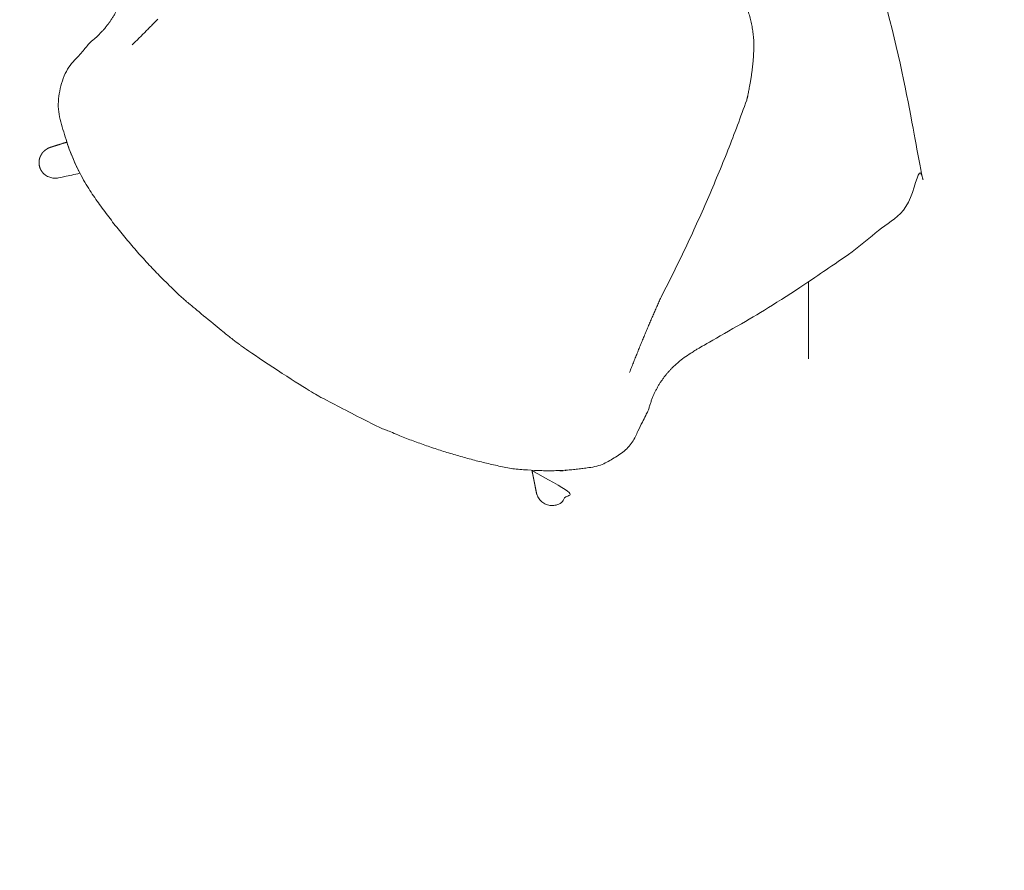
# Model space of a CAD drawing. Header units: metres. Extents: x -111 to 152, y -132 to 99.
# Tile 132 of 256: x -19.575 to -18.732, y -9.388 to -8.659. Entities that reach past the tile are written whole.
import ezdxf

# ---------------------------------------------------------------- set-up
doc = ezdxf.new("R2010")
doc.units = ezdxf.units.M
doc.linetypes.add('gestrichelt - 01', pattern=[2, 1, -1])
doc.linetypes.add('Raster 01', pattern=[2, 1, -1])
doc.layers.add('_1.35m (3D)', color=7, linetype='Continuous', lineweight=9)
doc.layers.add('_EG (2D)', color=7, linetype='Continuous', lineweight=9)
for name, color, linetype, lineweight, true_color in [('AV1-Arbeitsbühne', 7, 'gestrichelt - 01', 9, 0xf20884), ('AV1-Einrichtung', 7, 'Continuous', 9, 0xa6a6a6), ('AV1-Raster', 7, 'Raster 01', 9, 0xa6a6a6)]:
    doc.layers.add(name, color=color, linetype=linetype, lineweight=lineweight, true_color=true_color)

# ---------------------------------------------------------------- blocks, each defined once
blk = doc.blocks.new('Group-2')
at = {"layer": 'AV1-Raster'}
blk.add_line((-18.9, -22.95), (-18.9, 1.35), dxfattribs=at)
blk = doc.blocks.new('1.35m (3D)')
at = {"layer": 'AV1-Raster', "color": 7}
blk.add_blockref('Group-2', (0, 0), dxfattribs=at)
blk = doc.blocks.new('Group-298')
at = {"color": 255, "transparency": 33554687}
for points in [[(-19.52353, -8.79098), (-19.52792, -8.79191), (-19.53177, -8.79273), (-19.53507, -8.79342), (-19.53782, -8.794), (-19.54003, -8.79446), (-19.54169, -8.7948), (-19.54281, -8.79502), (-19.54338, -8.79512), (-19.54369, -8.79516), (-19.54403, -8.79519), (-19.5444, -8.7952), (-19.54481, -8.79519), (-19.54524, -8.79518), (-19.54571, -8.79515), (-19.54621, -8.7951), (-19.54673, -8.79504), (-19.54706, -8.795), (-19.54739, -8.79494), (-19.54771, -8.79488), (-19.54804, -8.7948), (-19.54836, -8.79473), (-19.54868, -8.79464), (-19.549, -8.79455), (-19.54932, -8.79444), (-19.54955, -8.79436), (-19.54979, -8.79427), (-19.55003, -8.79418), (-19.55027, -8.79409), (-19.55051, -8.79398), (-19.55075, -8.79388), (-19.55099, -8.79377), (-19.55124, -8.79365), (-19.55176, -8.79338), (-19.55226, -8.79308), (-19.55275, -8.79277), (-19.55323, -8.79243), (-19.55369, -8.79208), (-19.55413, -8.7917), (-19.55456, -8.79131), (-19.55498, -8.79089), (-19.55532, -8.79049), (-19.55564, -8.7901), (-19.55593, -8.78971), (-19.55621, -8.78934), (-19.55646, -8.78898), (-19.55669, -8.78862), (-19.5569, -8.78827), (-19.55709, -8.78794), (-19.55726, -8.7876), (-19.55742, -8.78726), (-19.55757, -8.78692), (-19.55771, -8.78657), (-19.55784, -8.78622), (-19.55796, -8.78586), (-19.55807, -8.7855), (-19.55818, -8.78514), (-19.55827, -8.78476), (-19.55835, -8.78436), (-19.55842, -8.78393), (-19.55848, -8.78348), (-19.55853, -8.78301), (-19.55857, -8.78251), (-19.55859, -8.78199), (-19.55861, -8.78145), (-19.55859, -8.78091), (-19.55854, -8.78037), (-19.55847, -8.77984), (-19.55838, -8.77931), (-19.55827, -8.77879), (-19.55814, -8.77827), (-19.55798, -8.77775), (-19.55781, -8.77725), (-19.5577, -8.77699), (-19.55751, -8.77656), (-19.55731, -8.77614), (-19.55709, -8.77573), (-19.55687, -8.77532), (-19.55664, -8.77491), (-19.5564, -8.77451), (-19.55615, -8.77412), (-19.55589, -8.77373), (-19.55558, -8.77334), (-19.55526, -8.77296), (-19.55492, -8.77259), (-19.55457, -8.77223), (-19.5542, -8.77189), (-19.55382, -8.77156), (-19.55343, -8.77125), (-19.55303, -8.77095), (-19.55286, -8.77084), (-19.55196, -8.7702), (-19.55173, -8.77004), (-19.5515, -8.76989), (-19.55126, -8.76975), (-19.55101, -8.76961), (-19.55076, -8.76948), (-19.55051, -8.76936), (-19.55026, -8.76925), (-19.55, -8.76914), (-19.54927, -8.76886), (-19.54919, -8.76882), (-19.54911, -8.76879), (-19.54903, -8.76877), (-19.54895, -8.76874), (-19.54887, -8.76871), (-19.54879, -8.76868), (-19.54871, -8.76865), (-19.54863, -8.76863), (-19.53479, -8.76431), (-19.5336, -8.76773), (-19.53235, -8.77113), (-19.53104, -8.77451), (-19.52966, -8.77785), (-19.52822, -8.78117), (-19.52672, -8.78447), (-19.52516, -8.78774)], [(-19.1365, -9.04596), (-19.13288, -9.04617), (-19.12926, -9.04632), (-19.12564, -9.0464), (-19.12202, -9.04641), (-19.1184, -9.04635), (-19.11478, -9.04623), (-19.11116, -9.04603), (-19.10755, -9.04577), (-19.10719, -9.04924), (-19.10688, -9.05228), (-19.10661, -9.05488), (-19.1064, -9.05704), (-19.10622, -9.05877), (-19.1061, -9.06006), (-19.10602, -9.06092), (-19.10599, -9.06134), (-19.10598, -9.0617), (-19.10599, -9.06206), (-19.106, -9.06241), (-19.10602, -9.06277), (-19.10605, -9.06313), (-19.10609, -9.06348), (-19.10614, -9.06384), (-19.1062, -9.06419), (-19.1064, -9.06517), (-19.10653, -9.06565), (-19.10667, -9.06613), (-19.10684, -9.06661), (-19.10701, -9.06707), (-19.10721, -9.06754), (-19.10742, -9.06799), (-19.10764, -9.06844), (-19.10788, -9.06888), (-19.10814, -9.06927), (-19.1084, -9.06965), (-19.10867, -9.07003), (-19.10896, -9.0704), (-19.10925, -9.07076), (-19.10956, -9.07111), (-19.10987, -9.07145), (-19.1102, -9.07179), (-19.1104, -9.07199), (-19.11079, -9.07236), (-19.11119, -9.07271), (-19.11161, -9.07304), (-19.11204, -9.07336), (-19.11248, -9.07365), (-19.11294, -9.07393), (-19.11341, -9.07419), (-19.11389, -9.07442), (-19.11389, -9.07443), (-19.1144, -9.07462), (-19.11489, -9.0748), (-19.11537, -9.07496), (-19.11582, -9.07511), (-19.11626, -9.07523), (-19.11668, -9.07533), (-19.11708, -9.07542), (-19.11746, -9.07548), (-19.11784, -9.07553), (-19.11821, -9.07557), (-19.11858, -9.0756), (-19.11896, -9.07562), (-19.11933, -9.07563), (-19.11971, -9.07562), (-19.12009, -9.07561), (-19.12046, -9.07559), (-19.12084, -9.07555), (-19.12125, -9.07549), (-19.12166, -9.07542), (-19.1221, -9.07533), (-19.12255, -9.07523), (-19.12302, -9.07511), (-19.1235, -9.07497), (-19.12401, -9.07481), (-19.12454, -9.0746), (-19.12506, -9.07439), (-19.12554, -9.07416), (-19.12599, -9.07392), (-19.12642, -9.07367), (-19.12682, -9.07342), (-19.12719, -9.07315), (-19.12753, -9.07288), (-19.12785, -9.0726), (-19.12814, -9.07234), (-19.12842, -9.07209), (-19.12868, -9.07185), (-19.12892, -9.07162), (-19.12913, -9.07141), (-19.12933, -9.07121), (-19.12951, -9.07102), (-19.12973, -9.07076), (-19.12994, -9.07051), (-19.13014, -9.07025), (-19.13034, -9.06998), (-19.13054, -9.06971), (-19.13072, -9.06944), (-19.1309, -9.06916), (-19.13108, -9.06888), (-19.13134, -9.06842), (-19.13158, -9.06798), (-19.13179, -9.06756), (-19.13197, -9.06717), (-19.13214, -9.0668), (-19.13227, -9.06645), (-19.13239, -9.06613), (-19.13248, -9.06582), (-19.13255, -9.06555), (-19.13261, -9.06529), (-19.13267, -9.06506), (-19.13273, -9.06484), (-19.13277, -9.06466), (-19.13281, -9.06449), (-19.13284, -9.06435), (-19.13287, -9.06423)]]:
    blk.add_wipeout(points, dxfattribs=at).dxf.layer = 'AV1-Einrichtung'
at = {"layer": 'AV1-Einrichtung', "transparency": 33554687}
for points, weights, knots in [([(-19.52353, -8.79098), (-19.54219, -8.79494), (-19.54456, -8.7953), (-19.54673, -8.79504), (-19.54805, -8.79486), (-19.54932, -8.79444), (-19.55026, -8.79412), (-19.55124, -8.79365), (-19.55335, -8.7926), (-19.55498, -8.79089), (-19.55638, -8.78927), (-19.55709, -8.78794), (-19.55779, -8.7866), (-19.55818, -8.78514), (-19.55856, -8.78367), (-19.55861, -8.78145), (-19.55855, -8.77928), (-19.55781, -8.77725), (-19.55775, -8.77712), (-19.5577, -8.77699), (-19.55695, -8.77527), (-19.55589, -8.77373), (-19.55467, -8.77212), (-19.55303, -8.77095), (-19.55249, -8.77058), (-19.55196, -8.7702), (-19.55105, -8.76955), (-19.55, -8.76914), (-19.54964, -8.769), (-19.54927, -8.76886), (-19.54895, -8.76873), (-19.54863, -8.76863), (-19.54171, -8.76647), (-19.53479, -8.76431), (-19.53016, -8.77806), (-19.52353, -8.79098)], [1, 1, 1, 1, 1, 1, 1, 1, 1, 1, 1, 1, 1, 1, 1, 1, 0.98710404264, 1, 1, 1, 0.995190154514, 1, 0.988283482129, 1, 1, 1, 0.992520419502, 1, 1, 1, 0.999395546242, 1, 1, 1, 1, 1], [0, 0, 0, 0.051889, 0.103779, 0.103779, 0.13544, 0.13544, 0.15916, 0.15916, 0.210824, 0.210824, 0.257791, 0.257791, 0.304985, 0.304985, 0.352438, 0.352438, 0.39799, 0.39799, 0.400988, 0.400988, 0.440618, 0.440618, 0.483129, 0.483129, 0.497041, 0.497041, 0.52078, 0.52078, 0.529093, 0.529093, 0.536382, 0.536382, 0.690786, 0.690786, 1, 1, 1]), ([(-19.1365, -9.04596), (-19.12202, -9.04695), (-19.10755, -9.04577), (-19.10602, -9.06053), (-19.10599, -9.06134), (-19.10595, -9.06278), (-19.1062, -9.06419), (-19.1063, -9.06468), (-19.1064, -9.06517), (-19.10688, -9.06713), (-19.10788, -9.06888), (-19.10888, -9.07046), (-19.1102, -9.07179), (-19.1103, -9.07189), (-19.1104, -9.07199), (-19.11193, -9.07351), (-19.11389, -9.07442), (-19.11389, -9.07442), (-19.11389, -9.07443), (-19.11596, -9.07526), (-19.11746, -9.07548), (-19.11896, -9.0757), (-19.12046, -9.07559), (-19.12196, -9.07546), (-19.12401, -9.07481), (-19.12622, -9.07399), (-19.12884, -9.07176), (-19.12951, -9.07102), (-19.13039, -9.07002), (-19.13108, -9.06888), (-19.13217, -9.06699), (-19.13278, -9.06466), (-19.13287, -9.06423), (-19.13468, -9.05509), (-19.1365, -9.04596)], [1, 0.99718212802, 1, 1, 1, 1, 1, 1, 1, 1, 1, 0.993628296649, 1, 1, 1, 0.984640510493, 1, 1, 1, 1, 1, 1, 1, 1, 1, 1, 1, 1, 1, 1, 1, 1, 1, 1, 1], [0, 0, 0, 0.005354, 0.005354, 0.010842, 0.010842, 0.020604, 0.020604, 0.023976, 0.023976, 0.037685, 0.037685, 0.050295, 0.050295, 0.051273, 0.051273, 0.065696, 0.065696, 0.065725, 0.065725, 0.080847, 0.080847, 0.095885, 0.095885, 0.110847, 0.110847, 0.1273, 0.143752, 0.143752, 0.165711, 0.165711, 0.201695, 0.237678, 0.237678, 1, 1, 1])]:
    blk.add_rational_spline(points, weights, degree=2, knots=knots, dxfattribs=at)
at = {"color": 255, "transparency": 33554687}
blk.add_wipeout([(-19.00278, -8.39452), (-18.99438, -8.40009), (-18.98603, -8.40571), (-18.97774, -8.41137), (-18.96949, -8.41707), (-18.96129, -8.42282), (-18.95315, -8.42861), (-18.94505, -8.43445), (-18.93701, -8.44033), (-18.92942, -8.44594), (-18.92268, -8.45096), (-18.91679, -8.45541), (-18.91174, -8.45927), (-18.90755, -8.46255), (-18.90421, -8.46525), (-18.90173, -8.46736), (-18.90009, -8.4689), (-18.89893, -8.47008), (-18.89789, -8.47115), (-18.89696, -8.47211), (-18.89615, -8.47295), (-18.89545, -8.47368), (-18.89486, -8.4743), (-18.89439, -8.4748), (-18.89404, -8.47519), (-18.8914, -8.47841), (-18.88887, -8.4817), (-18.88644, -8.48505), (-18.88413, -8.48848), (-18.88193, -8.49198), (-18.87984, -8.49555), (-18.87785, -8.49919), (-18.87598, -8.5029), (-18.87441, -8.50739), (-18.87298, -8.51192), (-18.87167, -8.51648), (-18.8705, -8.52107), (-18.86945, -8.52569), (-18.86854, -8.53034), (-18.86776, -8.53502), (-18.86711, -8.53973), (-18.86639, -8.54682), (-18.86614, -8.55054), (-18.86596, -8.55425), (-18.86587, -8.55796), (-18.86586, -8.56167), (-18.86594, -8.56538), (-18.8661, -8.56909), (-18.86634, -8.5728), (-18.86666, -8.57651), (-18.86685, -8.57804), (-18.86705, -8.57966), (-18.86725, -8.58139), (-18.86746, -8.58321), (-18.86767, -8.58512), (-18.86788, -8.58714), (-18.8681, -8.58925), (-18.86832, -8.59145), (-18.86858, -8.5939), (-18.86894, -8.59674), (-18.86939, -8.59997), (-18.86992, -8.60359), (-18.87055, -8.6076), (-18.87127, -8.61199), (-18.87207, -8.61678), (-18.87297, -8.62196), (-18.87368, -8.62547), (-18.8743, -8.62898), (-18.87481, -8.63251), (-18.87523, -8.63604), (-18.87555, -8.63958), (-18.87577, -8.64314), (-18.8759, -8.6467), (-18.87593, -8.65027), (-18.87587, -8.65343), (-18.87572, -8.65686), (-18.87548, -8.66027), (-18.87515, -8.66367), (-18.87473, -8.66706), (-18.87422, -8.67044), (-18.87362, -8.6738), (-18.87293, -8.67715), (-18.87215, -8.68049), (-18.8712, -8.68411), (-18.87041, -8.68649), (-18.86953, -8.68883), (-18.86857, -8.69112), (-18.86752, -8.69338), (-18.8664, -8.69559), (-18.86519, -8.69777), (-18.86389, -8.6999), (-18.86252, -8.70199), (-18.86197, -8.70277), (-18.86109, -8.70399), (-18.86018, -8.70518), (-18.85925, -8.70636), (-18.85829, -8.70751), (-18.8573, -8.70864), (-18.85629, -8.70975), (-18.85525, -8.71084), (-18.85419, -8.7119), (-18.84985, -8.71639), (-18.84559, -8.72094), (-18.84143, -8.72556), (-18.83737, -8.73024), (-18.83339, -8.73499), (-18.82951, -8.73981), (-18.82572, -8.7447), (-18.82202, -8.74965), (-18.81859, -8.75434), (-18.8156, -8.75843), (-18.81306, -8.76194), (-18.81096, -8.76484), (-18.80931, -8.76715), (-18.80811, -8.76887), (-18.80734, -8.77), (-18.80703, -8.77053), (-18.80693, -8.77076), (-18.80684, -8.77099), (-18.80676, -8.77122), (-18.80667, -8.77144), (-18.80658, -8.77166), (-18.8065, -8.77188), (-18.80642, -8.7721), (-18.80634, -8.77232), (-18.80627, -8.77253), (-18.80619, -8.77274), (-18.80612, -8.77295), (-18.80605, -8.77316), (-18.80598, -8.77337), (-18.80591, -8.77357), (-18.80584, -8.77378), (-18.80578, -8.77398), (-18.80571, -8.77419), (-18.80565, -8.77439), (-18.80559, -8.7746), (-18.80552, -8.77481), (-18.80546, -8.77503), (-18.80539, -8.77525), (-18.80533, -8.77547), (-18.80527, -8.77569), (-18.8052, -8.77593), (-18.80513, -8.77621), (-18.80505, -8.77652), (-18.80496, -8.77686), (-18.80487, -8.77724), (-18.80477, -8.77765), (-18.80467, -8.7781), (-18.80455, -8.77858), (-18.80401, -8.783), (-18.80386, -8.78734), (-18.80411, -8.79158), (-18.80475, -8.79573), (-18.80578, -8.7998), (-18.80721, -8.80377), (-18.80903, -8.80766), (-18.81124, -8.81145), (-18.81303, -8.81405), (-18.81491, -8.81656), (-18.81687, -8.81899), (-18.81892, -8.82135), (-18.82105, -8.82363), (-18.82327, -8.82583), (-18.82557, -8.82796), (-18.82795, -8.83001), (-18.83332, -8.83479), (-18.83876, -8.83947), (-18.84428, -8.84405), (-18.84987, -8.84854), (-18.85554, -8.85292), (-18.86129, -8.85721), (-18.86712, -8.86139), (-18.87302, -8.86548), (-18.88174, -8.87154), (-18.88994, -8.87718), (-18.89761, -8.88241), (-18.90475, -8.88721), (-18.91136, -8.8916), (-18.91745, -8.89557), (-18.92301, -8.89912), (-18.92804, -8.90226), (-18.93287, -8.90521), (-18.93785, -8.90822), (-18.94296, -8.91128), (-18.94821, -8.91441), (-18.9536, -8.91759), (-18.95913, -8.92083), (-18.9648, -8.92412), (-18.9706, -8.92747), (-18.97614, -8.93066), (-18.98101, -8.93346), (-18.9852, -8.93587), (-18.98871, -8.9379), (-18.99155, -8.93954), (-18.99372, -8.9408), (-18.99521, -8.94167), (-18.99603, -8.94216), (-18.99656, -8.94248), (-18.99716, -8.94285), (-18.99784, -8.94328), (-18.9986, -8.94377), (-18.99944, -8.94431), (-19.00036, -8.9449), (-19.00136, -8.94555), (-19.00244, -8.94625), (-19.00872, -8.95072), (-19.01444, -8.95558), (-19.01958, -8.96084), (-19.02415, -8.96649), (-19.02815, -8.97255), (-19.03157, -8.979), (-19.03443, -8.98586), (-19.03672, -8.99311), (-19.03726, -8.99437), (-19.03817, -8.99631), (-19.03944, -8.99894), (-19.04109, -9.00226), (-19.0431, -9.00626), (-19.04548, -9.01095), (-19.04822, -9.01633), (-19.05133, -9.02239), (-19.05238, -9.02359), (-19.05345, -9.02476), (-19.05455, -9.02591), (-19.05568, -9.02702), (-19.05683, -9.02811), (-19.058, -9.02918), (-19.0592, -9.03021), (-19.06043, -9.03123), (-19.07573, -9.04047), (-19.08423, -9.04236), (-19.0931, -9.04383), (-19.10235, -9.04488), (-19.11197, -9.04552), (-19.12196, -9.04575), (-19.13233, -9.04555), (-19.14307, -9.04494), (-19.15418, -9.04392), (-19.16923, -9.04076), (-19.18415, -9.03717), (-19.19893, -9.03317), (-19.21357, -9.02874), (-19.22808, -9.0239), (-19.24245, -9.01863), (-19.25668, -9.01295), (-19.27078, -9.00684), (-19.27207, -9.0062), (-19.27383, -9.00531), (-19.27607, -9.00418), (-19.27878, -9.0028), (-19.28195, -9.00117), (-19.2856, -8.9993), (-19.28972, -8.99718), (-19.29431, -8.99482), (-19.29889, -8.99246), (-19.30297, -8.99035), (-19.30655, -8.9885), (-19.30963, -8.9869), (-19.31222, -8.98555), (-19.31431, -8.98445), (-19.31589, -8.98361), (-19.31699, -8.98302), (-19.3179, -8.98251), (-19.31896, -8.98191), (-19.32016, -8.98123), (-19.32151, -8.98045), (-19.32301, -8.97958), (-19.32465, -8.97863), (-19.32644, -8.97758), (-19.32837, -8.97645), (-19.33043, -8.97522), (-19.3326, -8.9739), (-19.33489, -8.97248), (-19.33729, -8.97096), (-19.3398, -8.96935), (-19.34243, -8.96764), (-19.34517, -8.96583), (-19.34802, -8.96393), (-19.36468, -8.95295), (-19.36756, -8.95108), (-19.3703, -8.94928), (-19.37291, -8.94754), (-19.37538, -8.94587), (-19.37772, -8.94426), (-19.37993, -8.94272), (-19.382, -8.94124), (-19.38394, -8.93984), (-19.38574, -8.93851), (-19.38741, -8.93728), (-19.38893, -8.93615), (-19.39032, -8.93512), (-19.39157, -8.93419), (-19.39267, -8.93335), (-19.39364, -8.93261), (-19.39447, -8.93197), (-19.39544, -8.9312), (-19.39685, -8.93008), (-19.39868, -8.92859), (-19.40094, -8.92675), (-19.40363, -8.92455), (-19.40674, -8.92199), (-19.41029, -8.91907), (-19.41426, -8.9158), (-19.41825, -8.91251), (-19.42182, -8.90956), (-19.42498, -8.90695), (-19.42772, -8.90467), (-19.43006, -8.90273), (-19.43198, -8.90112), (-19.43349, -8.89985), (-19.43459, -8.89891), (-19.44578, -8.88836), (-19.45663, -8.87752), (-19.46715, -8.86638), (-19.47733, -8.85497), (-19.48717, -8.84326), (-19.49668, -8.83127), (-19.50585, -8.81899), (-19.51468, -8.80642), (-19.52046, -8.79673), (-19.52444, -8.78917), (-19.52807, -8.78149), (-19.53135, -8.7737), (-19.53428, -8.76579), (-19.53686, -8.75776), (-19.53908, -8.74962), (-19.54095, -8.74136), (-19.54247, -8.73298), (-19.54002, -8.71527), (-19.53958, -8.71375), (-19.5391, -8.71223), (-19.53858, -8.71073), (-19.53803, -8.70924), (-19.53745, -8.70777), (-19.53683, -8.70631), (-19.53618, -8.70486), (-19.53549, -8.70343), (-19.53115, -8.69817), (-19.5273, -8.69353), (-19.52392, -8.68949), (-19.52104, -8.68606), (-19.51864, -8.68325), (-19.51673, -8.68103), (-19.5153, -8.67943), (-19.51436, -8.67844), (-19.50854, -8.67338), (-19.50333, -8.66798), (-19.49873, -8.66225), (-19.49474, -8.65617), (-19.49135, -8.64975), (-19.48857, -8.64299), (-19.4864, -8.63589), (-19.48483, -8.62845), (-19.48461, -8.62718), (-19.48441, -8.62601), (-19.48423, -8.62493), (-19.48407, -8.62394), (-19.48392, -8.62305), (-19.48379, -8.62226), (-19.48369, -8.62156), (-19.4836, -8.62095), (-19.48348, -8.62), (-19.48326, -8.61829), (-19.48297, -8.6158), (-19.48258, -8.61254), (-19.4821, -8.60851), (-19.48154, -8.60371), (-19.48088, -8.59813), (-19.48014, -8.59179), (-19.4794, -8.58546), (-19.47876, -8.57995), (-19.47821, -8.57525), (-19.47775, -8.57137), (-19.47739, -8.56829), (-19.47712, -8.56604), (-19.47695, -8.56459), (-19.47687, -8.56396), (-19.47525, -8.55313), (-19.47355, -8.5423), (-19.47177, -8.5315), (-19.46992, -8.5207), (-19.46798, -8.50992), (-19.46597, -8.49915), (-19.46387, -8.4884), (-19.4617, -8.47766), (-19.46027, -8.47062), (-19.45872, -8.46361), (-19.45706, -8.45663), (-19.45526, -8.44969), (-19.45335, -8.44278), (-19.45132, -8.43591), (-19.44917, -8.42906), (-19.44689, -8.42225), (-19.44595, -8.41924), (-19.4449, -8.41629), (-19.44375, -8.41338), (-19.4425, -8.41052), (-19.44114, -8.40771), (-19.43968, -8.40495), (-19.43811, -8.40223), (-19.43644, -8.39957), (-19.43378, -8.396), (-19.43089, -8.39277), (-19.42777, -8.38988), (-19.42444, -8.38732), (-19.42088, -8.3851), (-19.4171, -8.38321), (-19.4131, -8.38166), (-19.40888, -8.38045), (-19.40839, -8.38037), (-19.40794, -8.38029), (-19.40752, -8.38021), (-19.40714, -8.38015), (-19.40679, -8.38009), (-19.40647, -8.38004), (-19.40619, -8.38), (-19.40594, -8.37997), (-19.40571, -8.37994), (-19.40548, -8.37991), (-19.40526, -8.37988), (-19.40504, -8.37986), (-19.40481, -8.37983), (-19.4046, -8.37981), (-19.40438, -8.37978), (-19.40417, -8.37976), (-19.40395, -8.37974), (-19.40374, -8.37972), (-19.40352, -8.37971), (-19.4033, -8.37969), (-19.40308, -8.37967), (-19.40286, -8.37965), (-19.40264, -8.37964), (-19.40241, -8.37963), (-19.40219, -8.37961), (-19.40195, -8.3796), (-19.40172, -8.37959), (-19.40148, -8.37958), (-19.40124, -8.37957), (-19.401, -8.37956), (-19.40075, -8.37955), (-19.4005, -8.37955), (-19.39989, -8.37963), (-19.39856, -8.37988), (-19.3965, -8.38031), (-19.39372, -8.38092), (-19.39023, -8.3817), (-19.38601, -8.38265), (-19.38107, -8.38378), (-19.3754, -8.38508), (-19.36939, -8.38653), (-19.36341, -8.38808), (-19.35745, -8.38975), (-19.35151, -8.39152), (-19.3456, -8.39341), (-19.33972, -8.39541), (-19.33385, -8.39752), (-19.32802, -8.39974), (-19.32662, -8.4003), (-19.32521, -8.40082), (-19.32379, -8.40131), (-19.32237, -8.40177), (-19.32093, -8.4022), (-19.31948, -8.4026), (-19.31802, -8.40296), (-19.31655, -8.40329), (-19.31563, -8.40348), (-19.31316, -8.40392), (-19.31068, -8.40427), (-19.30821, -8.40452), (-19.30573, -8.40469), (-19.30324, -8.40475), (-19.30075, -8.40473), (-19.29826, -8.40461), (-19.29577, -8.4044), (-19.29207, -8.40385), (-19.28869, -8.40324), (-19.28534, -8.40255), (-19.28201, -8.40178), (-19.27871, -8.40091), (-19.27543, -8.39996), (-19.27218, -8.39892), (-19.26895, -8.3978), (-19.26574, -8.39658), (-19.26281, -8.39539), (-19.25954, -8.39395), (-19.25631, -8.39243), (-19.25313, -8.39082), (-19.25, -8.38913), (-19.24692, -8.38735), (-19.24389, -8.38548), (-19.24091, -8.38353), (-19.23797, -8.3815), (-19.23357, -8.37863), (-19.22948, -8.376), (-19.22573, -8.37361), (-19.22229, -8.37145), (-19.21918, -8.36953), (-19.21639, -8.36784), (-19.21392, -8.36639), (-19.21177, -8.36518), (-19.20983, -8.36411), (-19.20798, -8.36308), (-19.20622, -8.36209), (-19.20454, -8.36114), (-19.20295, -8.36023), (-19.20144, -8.35937), (-19.20003, -8.35854), (-19.1987, -8.35776), (-19.19542, -8.356), (-19.1921, -8.35432), (-19.18876, -8.35271), (-19.18538, -8.35117), (-19.18196, -8.34972), (-19.17852, -8.34833), (-19.17504, -8.34703), (-19.17153, -8.3458), (-19.16473, -8.34366), (-19.16013, -8.3424), (-19.15552, -8.34127), (-19.15089, -8.34027), (-19.14623, -8.3394), (-19.14155, -8.33867), (-19.13685, -8.33807), (-19.13213, -8.3376), (-19.12738, -8.33727), (-19.12323, -8.33753), (-19.1191, -8.33792), (-19.11499, -8.33843), (-19.11091, -8.33908), (-19.10684, -8.33985), (-19.10281, -8.34075), (-19.09879, -8.34177), (-19.0948, -8.34293), (-19.0943, -8.3431), (-19.09365, -8.34334), (-19.09286, -8.34363), (-19.09191, -8.34399), (-19.09081, -8.3444), (-19.08957, -8.34487), (-19.08817, -8.34541), (-19.08663, -8.346), (-19.08457, -8.3469), (-19.08165, -8.34836), (-19.07785, -8.35036), (-19.07318, -8.35292), (-19.06765, -8.35602), (-19.06124, -8.35968), (-19.05396, -8.36389), (-19.0458, -8.36865), (-19.03764, -8.37345), (-19.03032, -8.37777), (-19.02384, -8.38161), (-19.01821, -8.38497), (-19.01342, -8.38786), (-19.00947, -8.39026), (-19.00637, -8.39218), (-19.00412, -8.39363)], dxfattribs=at).dxf.layer = 'AV1-Einrichtung'
at = {"layer": 'AV1-Einrichtung', "transparency": 33554687}
blk.add_open_spline([(-19.00278, -8.39452), (-18.96908, -8.41672), (-18.90494, -8.46393), (-18.89524, -8.47386), (-18.89404, -8.47519), (-18.88326, -8.48792), (-18.87598, -8.5029), (-18.86945, -8.52082), (-18.86711, -8.53973), (-18.86675, -8.54328), (-18.86639, -8.54682), (-18.8652, -8.56168), (-18.86666, -8.57651), (-18.86743, -8.58243), (-18.8692, -8.60047), (-18.87297, -8.62196), (-18.87601, -8.63596), (-18.87593, -8.65027), (-18.8759, -8.65185), (-18.87587, -8.65343), (-18.87544, -8.66717), (-18.87215, -8.68049), (-18.87168, -8.6823), (-18.8712, -8.68411), (-18.86819, -8.69371), (-18.86252, -8.70199), (-18.86225, -8.70238), (-18.86197, -8.70277), (-18.85849, -8.70769), (-18.85419, -8.7119), (-18.83663, -8.72971), (-18.8074, -8.76959), (-18.80665, -8.77146), (-18.80604, -8.77317), (-18.80552, -8.77479), (-18.80501, -8.77659), (-18.80455, -8.77858), (-18.8016, -8.79645), (-18.81124, -8.81145), (-18.81824, -8.82197), (-18.82795, -8.83001), (-18.84925, -8.84933), (-18.87302, -8.86548), (-18.90897, -8.89056), (-18.9471, -8.91395), (-18.99411, -8.94099), (-18.99796, -8.94333), (-19.00244, -8.94625), (-19.02872, -8.96331), (-19.03672, -8.99311), (-19.03815, -8.99676), (-19.05133, -9.02239), (-19.05547, -9.02724), (-19.06043, -9.03123), (-19.06808, -9.03585), (-19.07573, -9.04047), (-19.10899, -9.04886), (-19.15418, -9.04392), (-19.21467, -9.03211), (-19.27078, -9.00684), (-19.27501, -9.00476), (-19.31362, -8.98488), (-19.32035, -8.98116), (-19.33638, -8.97173), (-19.34802, -8.96393), (-19.35635, -8.95844), (-19.36468, -8.95295), (-19.37645, -8.94534), (-19.39143, -8.93433), (-19.39751, -8.92961), (-19.43102, -8.90198), (-19.43459, -8.89891), (-19.48002, -8.85727), (-19.51468, -8.80642), (-19.51757, -8.80157), (-19.52046, -8.79673), (-19.53709, -8.76673), (-19.54247, -8.73298), (-19.54125, -8.72412), (-19.54002, -8.71527), (-19.53831, -8.70914), (-19.53549, -8.70343), (-19.51715, -8.6812), (-19.51436, -8.67844), (-19.48987, -8.65889), (-19.48483, -8.62845), (-19.48391, -8.62318), (-19.48328, -8.61871), (-19.477, -8.56486), (-19.47687, -8.56396), (-19.47055, -8.52059), (-19.4617, -8.47766), (-19.45623, -8.44943), (-19.44689, -8.42225), (-19.44333, -8.41013), (-19.43644, -8.39957), (-19.42622, -8.38462), (-19.40888, -8.38045), (-19.40687, -8.38009), (-19.40502, -8.37985), (-19.40332, -8.37968), (-19.40151, -8.37957), (-19.39949, -8.37952), (-19.35131, -8.39064), (-19.32802, -8.39974), (-19.32244, -8.40203), (-19.31655, -8.40329), (-19.31609, -8.40338), (-19.31563, -8.40348), (-19.30575, -8.40543), (-19.29577, -8.4044), (-19.29392, -8.40412), (-19.29207, -8.40385), (-19.27851, -8.40161), (-19.26574, -8.39658), (-19.26428, -8.39599), (-19.26281, -8.39539), (-19.24962, -8.38981), (-19.23797, -8.3815), (-19.21971, -8.36955), (-19.20384, -8.36081), (-19.1987, -8.35776), (-19.18564, -8.35057), (-19.17153, -8.3458), (-19.16813, -8.34473), (-19.16473, -8.34366), (-19.1464, -8.33834), (-19.12738, -8.33727), (-19.11072, -8.33805), (-19.0948, -8.34293), (-19.09311, -8.34351), (-19.08015, -8.3485), (-19.01146, -8.3888), (-19.00412, -8.39363), (-19.00345, -8.39407), (-19.00278, -8.39452)], degree=2, knots=[0, 0, 0, 0.000079, 0.000159, 0.000238, 0.000238, 0.000979, 0.000979, 0.001828, 0.001828, 0.001987, 0.001987, 0.002651, 0.002651, 0.002918, 0.003184, 0.003184, 0.003359, 0.003359, 0.003379, 0.003379, 0.003547, 0.003547, 0.00357, 0.00357, 0.003693, 0.003693, 0.003699, 0.003699, 0.003773, 0.003773, 0.00408, 0.004387, 0.004695, 0.005002, 0.00531, 0.005617, 0.005617, 0.008337, 0.008337, 0.010264, 0.010264, 0.014661, 0.014661, 0.021367, 0.028073, 0.034779, 0.041485, 0.041485, 0.080783, 0.080783, 0.085783, 0.085783, 0.086889, 0.086889, 0.088441, 0.088441, 0.094398, 0.094398, 0.102475, 0.102475, 0.103094, 0.103712, 0.104331, 0.104949, 0.104949, 0.10539, 0.10539, 0.106008, 0.106627, 0.107245, 0.107864, 0.107864, 0.115953, 0.115953, 0.116695, 0.116695, 0.121204, 0.121204, 0.122383, 0.122383, 0.123223, 0.123223, 0.12703, 0.12703, 0.1574, 0.1574, 0.162662, 0.167924, 0.173187, 0.173187, 0.428554, 0.428554, 0.596087, 0.596087, 0.669752, 0.669752, 0.775585, 0.775585, 0.787729, 0.799873, 0.812017, 0.824161, 0.836305, 0.848449, 0.848449, 0.851376, 0.851376, 0.851606, 0.851606, 0.856498, 0.856498, 0.85741, 0.85741, 0.864105, 0.864105, 0.864877, 0.864877, 0.871868, 0.871868, 0.88253, 0.893193, 0.893193, 0.919802, 0.919802, 0.926168, 0.926168, 0.960249, 0.960249, 0.990093, 0.990093, 0.993298, 0.996503, 0.999708, 0.999708, 1, 1, 1], dxfattribs=at)
at = {"color": 255, "transparency": 33554687}
blk.add_wipeout([(-18.95278, -8.72827), (-18.95268, -8.72789), (-18.95258, -8.72751), (-18.95248, -8.72713), (-18.95238, -8.72673), (-18.95228, -8.72634), (-18.95218, -8.72593), (-18.95208, -8.72552), (-18.95198, -8.7251), (-18.95185, -8.72451), (-18.95166, -8.72357), (-18.95141, -8.72228), (-18.9511, -8.72065), (-18.95073, -8.71867), (-18.95029, -8.71634), (-18.9498, -8.71367), (-18.94925, -8.71065), (-18.94869, -8.70694), (-18.9482, -8.70322), (-18.94776, -8.69949), (-18.9474, -8.69576), (-18.94709, -8.69202), (-18.94685, -8.68828), (-18.94667, -8.68453), (-18.94655, -8.68078), (-18.94667, -8.6781), (-18.94686, -8.67542), (-18.94712, -8.67275), (-18.94745, -8.6701), (-18.94785, -8.66745), (-18.94831, -8.66481), (-18.94885, -8.66219), (-18.94946, -8.65957), (-18.9501, -8.65706), (-18.9508, -8.65457), (-18.95157, -8.6521), (-18.95241, -8.64966), (-18.95331, -8.64723), (-18.95428, -8.64483), (-18.95532, -8.64246), (-18.95641, -8.64012), (-18.95725, -8.63841), (-18.95811, -8.63672), (-18.95901, -8.63505), (-18.95993, -8.63339), (-18.96089, -8.63175), (-18.96188, -8.63013), (-18.9629, -8.62852), (-18.96395, -8.62694), (-18.96578, -8.62404), (-18.96765, -8.62116), (-18.96955, -8.61831), (-18.9715, -8.61549), (-18.97347, -8.61269), (-18.97549, -8.60991), (-18.97754, -8.60716), (-18.97962, -8.60444), (-18.98522, -8.59723), (-18.98732, -8.59457), (-18.98948, -8.59196), (-18.99169, -8.5894), (-18.99396, -8.58689), (-18.99628, -8.58442), (-18.99866, -8.58201), (-19.00108, -8.57964), (-19.00355, -8.57733), (-19.0111, -8.57043), (-19.01172, -8.56986), (-19.01234, -8.5693), (-19.01297, -8.56875), (-19.0136, -8.5682), (-19.01423, -8.56765), (-19.01486, -8.56711), (-19.0155, -8.56657), (-19.01614, -8.56603), (-19.017, -8.56533), (-19.01743, -8.56497), (-19.01786, -8.56461), (-19.01829, -8.56425), (-19.01872, -8.5639), (-19.01915, -8.56354), (-19.01958, -8.56318), (-19.02001, -8.56282), (-19.02044, -8.56246), (-19.02208, -8.56119), (-19.02387, -8.5598), (-19.02579, -8.55831), (-19.02786, -8.55671), (-19.03006, -8.555), (-19.03241, -8.55318), (-19.0349, -8.55125), (-19.03752, -8.54922), (-19.04041, -8.54703), (-19.04368, -8.54463), (-19.04734, -8.54202), (-19.05137, -8.5392), (-19.05579, -8.53617), (-19.06059, -8.53293), (-19.06578, -8.52948), (-19.07134, -8.52582), (-19.074, -8.52417), (-19.07652, -8.52261), (-19.07887, -8.52116), (-19.08108, -8.5198), (-19.08313, -8.51855), (-19.08503, -8.51739), (-19.08678, -8.51634), (-19.08838, -8.51538), (-19.09549, -8.51032), (-19.10275, -8.50553), (-19.11016, -8.50102), (-19.1177, -8.49678), (-19.1254, -8.49281), (-19.13324, -8.48912), (-19.14122, -8.4857), (-19.14935, -8.48256), (-19.15055, -8.48209), (-19.15167, -8.48166), (-19.15272, -8.48126), (-19.15369, -8.48089), (-19.15459, -8.48055), (-19.15541, -8.48025), (-19.15615, -8.47997), (-19.15682, -8.47973), (-19.15744, -8.47951), (-19.15804, -8.47929), (-19.15863, -8.47909), (-19.15919, -8.47888), (-19.15974, -8.47869), (-19.16027, -8.4785), (-19.16079, -8.47833), (-19.16129, -8.47815), (-19.16179, -8.47798), (-19.16234, -8.4778), (-19.16293, -8.4776), (-19.16356, -8.47739), (-19.16423, -8.47717), (-19.16494, -8.47694), (-19.16569, -8.4767), (-19.16649, -8.47645), (-19.16727, -8.4762), (-19.16798, -8.47598), (-19.16864, -8.47577), (-19.16923, -8.47559), (-19.16976, -8.47543), (-19.17023, -8.47528), (-19.17063, -8.47516), (-19.17097, -8.47507), (-19.17537, -8.47379), (-19.17979, -8.4726), (-19.18422, -8.47148), (-19.18867, -8.47044), (-19.19314, -8.46948), (-19.19762, -8.46859), (-19.20212, -8.46778), (-19.20664, -8.46705), (-19.20747, -8.46693), (-19.20823, -8.46682), (-19.20894, -8.46671), (-19.20958, -8.46662), (-19.21016, -8.46654), (-19.21067, -8.46647), (-19.21113, -8.46641), (-19.21152, -8.46635), (-19.21942, -8.46552), (-19.22721, -8.46529), (-19.23488, -8.46567), (-19.24243, -8.46666), (-19.24986, -8.46826), (-19.25718, -8.47047), (-19.26438, -8.47328), (-19.27146, -8.47671), (-19.29909, -8.49302), (-19.29936, -8.49321), (-19.29965, -8.49341), (-19.29994, -8.49362), (-19.30024, -8.49384), (-19.30055, -8.49407), (-19.30088, -8.49431), (-19.30121, -8.49455), (-19.30155, -8.49481)], dxfattribs=at).dxf.layer = 'AV1-Einrichtung'
at = {"layer": 'AV1-Einrichtung', "transparency": 33554687}
blk.add_rational_spline([(-18.95278, -8.72827), (-18.95239, -8.72679), (-18.95158, -8.72342), (-18.94925, -8.71065), (-18.94689, -8.6958), (-18.94655, -8.68078), (-18.94689, -8.67002), (-18.94946, -8.65957), (-18.95188, -8.64947), (-18.95641, -8.64012), (-18.95969, -8.63325), (-18.96395, -8.62694), (-18.97121, -8.61529), (-18.97962, -8.60444), (-18.98242, -8.60083), (-18.98522, -8.59723), (-18.99354, -8.5865), (-19.00355, -8.57733), (-19.00733, -8.57388), (-19.0111, -8.57043), (-19.01357, -8.56817), (-19.01614, -8.56603), (-19.01657, -8.56568), (-19.017, -8.56533), (-19.01872, -8.5639), (-19.02044, -8.56246), (-19.02673, -8.55757), (-19.04831, -8.54087), (-19.07134, -8.52582), (-19.0823, -8.51901), (-19.08838, -8.51538), (-19.11655, -8.49458), (-19.14935, -8.48256), (-19.1543, -8.48064), (-19.15933, -8.47883), (-19.16324, -8.47748), (-19.16973, -8.47542), (-19.17097, -8.47507), (-19.18853, -8.46982), (-19.20664, -8.46705), (-19.21008, -8.46653), (-19.21152, -8.46635), (-19.24337, -8.46179), (-19.27146, -8.47671), (-19.28527, -8.48487), (-19.29909, -8.49302), (-19.30016, -8.49377), (-19.30155, -8.49481)], [1, 1, 1, 1, 1, 1, 1, 1, 0.994116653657, 1, 0.997222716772, 1, 0.998690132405, 1, 1, 1, 0.99638593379, 1, 1, 1, 0.999707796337, 1, 1, 1, 0.999999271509, 1, 1, 1, 1, 1, 1, 1, 1, 1, 1, 1, 1, 1, 1, 1, 1, 1, 1, 1, 1, 1, 1, 1], degree=2, knots=[0, 0, 0, 0.027584, 0.055169, 0.055169, 0.087131, 0.087131, 0.110041, 0.110041, 0.132043, 0.132043, 0.148208, 0.148208, 0.177413, 0.177413, 0.187132, 0.187132, 0.215944, 0.215944, 0.226841, 0.226841, 0.233962, 0.233962, 0.23514, 0.23514, 0.239907, 0.239907, 0.256893, 0.273879, 0.273879, 0.281846, 0.281846, 0.321269, 0.321269, 0.327271, 0.333272, 0.339274, 0.345276, 0.345276, 0.430567, 0.430567, 0.446768, 0.446768, 0.804736, 0.804736, 0.985284, 0.985284, 1, 1, 1], dxfattribs=at)
at = {"color": 255, "transparency": 33554687}
for points in [[(-19.47888, -8.68097), (-19.47809, -8.6802), (-19.4773, -8.67942), (-19.47651, -8.67864), (-19.47572, -8.67786), (-19.47493, -8.67708), (-19.47414, -8.6763), (-19.47336, -8.67552), (-19.47257, -8.67474), (-19.47179, -8.67396), (-19.471, -8.67318), (-19.47022, -8.6724), (-19.46943, -8.67161), (-19.46865, -8.67083), (-19.46787, -8.67004), (-19.46708, -8.66926), (-19.4663, -8.66847), (-19.46552, -8.66768), (-19.46474, -8.66689), (-19.46396, -8.66611), (-19.46319, -8.66532), (-19.46241, -8.66453), (-19.46163, -8.66374), (-19.46085, -8.66295), (-19.46008, -8.66215), (-19.4593, -8.66136), (-19.45853, -8.66057), (-19.45775, -8.65978), (-19.45698, -8.65898), (-19.45621, -8.65819), (-19.45544, -8.65739), (-19.45467, -8.65659), (-19.45389, -8.6558), (-19.45312, -8.655), (-19.45236, -8.6542), (-19.45159, -8.6534), (-19.45082, -8.6526), (-19.45005, -8.6518), (-19.44928, -8.651), (-19.44852, -8.6502), (-19.44775, -8.6494), (-19.44699, -8.6486), (-19.44623, -8.64779), (-19.44546, -8.64699), (-19.4447, -8.64619), (-19.44394, -8.64538), (-19.44318, -8.64458), (-19.44242, -8.64377), (-19.44166, -8.64296), (-19.4409, -8.64215), (-19.44014, -8.64135), (-19.43938, -8.64054), (-19.43862, -8.63973), (-19.43787, -8.63892), (-19.43711, -8.63811), (-19.43636, -8.6373), (-19.4356, -8.63648), (-19.43485, -8.63567), (-19.43409, -8.63486), (-19.43334, -8.63404), (-19.43259, -8.63323), (-19.43184, -8.63241), (-19.43109, -8.6316), (-19.43034, -8.63078), (-19.42959, -8.62996), (-19.42777, -8.62776), (-19.42595, -8.62555), (-19.42412, -8.62335), (-19.42229, -8.62115), (-19.42045, -8.61896), (-19.41861, -8.61677), (-19.41676, -8.61459), (-19.41491, -8.6124), (-19.41306, -8.61023), (-19.4112, -8.60805), (-19.40933, -8.60588), (-19.40746, -8.60372), (-19.40559, -8.60156), (-19.40371, -8.5994), (-19.40183, -8.59724), (-19.39994, -8.59509), (-19.39805, -8.59295), (-19.39615, -8.59081), (-19.39425, -8.58867), (-19.39234, -8.58654), (-19.39043, -8.58441), (-19.38852, -8.58228), (-19.3866, -8.58016), (-19.38468, -8.57804), (-19.38275, -8.57593), (-19.38082, -8.57382), (-19.37888, -8.57171), (-19.37694, -8.56961), (-19.37499, -8.56752), (-19.37304, -8.56542), (-19.37109, -8.56333), (-19.36913, -8.56125), (-19.36716, -8.55917), (-19.36519, -8.55709), (-19.36322, -8.55502), (-19.36124, -8.55295), (-19.35926, -8.55089), (-19.35728, -8.54883), (-19.35529, -8.54678), (-19.35329, -8.54472), (-19.35129, -8.54268), (-19.34929, -8.54063), (-19.34728, -8.5386), (-19.34527, -8.53656), (-19.34326, -8.53453), (-19.34124, -8.53251), (-19.33921, -8.53049), (-19.33718, -8.52847), (-19.33515, -8.52646), (-19.33311, -8.52445), (-19.33107, -8.52244), (-19.32902, -8.52044), (-19.32697, -8.51845), (-19.32492, -8.51646), (-19.32286, -8.51447), (-19.3208, -8.51249), (-19.31873, -8.51051), (-19.31666, -8.50854), (-19.31458, -8.50657), (-19.31251, -8.5046), (-19.31042, -8.50264), (-19.30833, -8.50069), (-19.30624, -8.49874), (-19.30415, -8.49679)], [(-19.05305, -8.96151), (-19.05265, -8.96048), (-19.05224, -8.95945), (-19.05184, -8.95841), (-19.05144, -8.95738), (-19.05103, -8.95635), (-19.05063, -8.95532), (-19.05022, -8.95429), (-19.04981, -8.95326), (-19.0494, -8.95222), (-19.049, -8.95119), (-19.04859, -8.95016), (-19.04817, -8.94914), (-19.04776, -8.94811), (-19.04735, -8.94708), (-19.04694, -8.94605), (-19.04652, -8.94502), (-19.04611, -8.94399), (-19.04569, -8.94297), (-19.04527, -8.94194), (-19.04486, -8.94091), (-19.04444, -8.93989), (-19.04402, -8.93886), (-19.0436, -8.93783), (-19.04318, -8.93681), (-19.04276, -8.93578), (-19.04233, -8.93476), (-19.04191, -8.93373), (-19.04148, -8.93271), (-19.04106, -8.93169), (-19.04063, -8.93066), (-19.04021, -8.92964), (-19.03978, -8.92862), (-19.03935, -8.9276), (-19.03892, -8.92657), (-19.03849, -8.92555), (-19.03806, -8.92453), (-19.03763, -8.92351), (-19.03719, -8.92249), (-19.03676, -8.92147), (-19.03632, -8.92045), (-19.03589, -8.91943), (-19.03545, -8.91841), (-19.03501, -8.91739), (-19.03458, -8.91638), (-19.03414, -8.91536), (-19.0337, -8.91434), (-19.03326, -8.91332), (-19.03281, -8.91231), (-19.03237, -8.91129), (-19.03193, -8.91027), (-19.03149, -8.90926), (-19.03104, -8.90824), (-19.03059, -8.90723), (-19.03015, -8.90621), (-19.0297, -8.9052), (-19.02925, -8.90419), (-19.0288, -8.90317), (-19.02835, -8.90216), (-19.0279, -8.90115), (-19.02745, -8.90013), (-19.027, -8.89912), (-19.02654, -8.89811), (-19.02609, -8.8971), (-19.02563, -8.89609), (-19.02432, -8.89355), (-19.02302, -8.891), (-19.02172, -8.88845), (-19.02042, -8.8859), (-19.01913, -8.88335), (-19.01785, -8.88079), (-19.01657, -8.87823), (-19.01529, -8.87567), (-19.01402, -8.87311), (-19.01276, -8.87054), (-19.0115, -8.86797), (-19.01025, -8.8654), (-19.009, -8.86283), (-19.00776, -8.86025), (-19.00653, -8.85767), (-19.0053, -8.85508), (-19.00407, -8.8525), (-19.00285, -8.84991), (-19.00164, -8.84732), (-19.00043, -8.84473), (-18.99923, -8.84213), (-18.99803, -8.83953), (-18.99684, -8.83693), (-18.99565, -8.83433), (-18.99447, -8.83172), (-18.9933, -8.82912), (-18.99213, -8.82651), (-18.99096, -8.82389), (-18.9898, -8.82128), (-18.98865, -8.81866), (-18.9875, -8.81604), (-18.98636, -8.81341), (-18.98523, -8.81079), (-18.98409, -8.80816), (-18.98297, -8.80553), (-18.98185, -8.8029), (-18.98074, -8.80026), (-18.97963, -8.79763), (-18.97852, -8.79499), (-18.97743, -8.79234), (-18.97634, -8.7897), (-18.97525, -8.78705), (-18.97417, -8.7844), (-18.97309, -8.78175), (-18.97202, -8.7791), (-18.97096, -8.77644), (-18.9699, -8.77379), (-18.96885, -8.77113), (-18.9678, -8.76846), (-18.96676, -8.7658), (-18.96573, -8.76313), (-18.9647, -8.76046), (-18.96367, -8.75779), (-18.96265, -8.75512), (-18.96164, -8.75244), (-18.96063, -8.74977), (-18.95963, -8.74709), (-18.95864, -8.7444), (-18.95765, -8.74172), (-18.95666, -8.73903), (-18.95568, -8.73635), (-18.95471, -8.73365), (-18.95374, -8.73096), (-18.95278, -8.72827)]]:
    blk.add_wipeout(points, dxfattribs=at).dxf.layer = 'AV1-Einrichtung'
at = {"layer": 'AV1-Einrichtung', "transparency": 33554687, "flags": 128}
for points in [[(-19.47888, -8.68097), (-19.47809, -8.6802), (-19.4773, -8.67942), (-19.47651, -8.67864), (-19.47572, -8.67786), (-19.47493, -8.67708), (-19.47414, -8.6763), (-19.47336, -8.67552), (-19.47257, -8.67474), (-19.47179, -8.67396), (-19.471, -8.67318), (-19.47022, -8.6724), (-19.46943, -8.67161), (-19.46865, -8.67083), (-19.46787, -8.67004), (-19.46708, -8.66926), (-19.4663, -8.66847), (-19.46552, -8.66768), (-19.46474, -8.66689), (-19.46396, -8.66611), (-19.46319, -8.66532), (-19.46241, -8.66453), (-19.46163, -8.66374), (-19.46085, -8.66295), (-19.46008, -8.66215), (-19.4593, -8.66136), (-19.45853, -8.66057), (-19.45775, -8.65978), (-19.45698, -8.65898)], [(-19.05305, -8.96151), (-19.05265, -8.96048), (-19.05224, -8.95945), (-19.05184, -8.95841), (-19.05144, -8.95738), (-19.05103, -8.95635), (-19.05063, -8.95532), (-19.05022, -8.95429), (-19.04981, -8.95326), (-19.0494, -8.95222), (-19.049, -8.95119), (-19.04859, -8.95016), (-19.04817, -8.94914), (-19.04776, -8.94811), (-19.04735, -8.94708), (-19.04694, -8.94605), (-19.04652, -8.94502), (-19.04611, -8.94399), (-19.04569, -8.94297), (-19.04527, -8.94194), (-19.04486, -8.94091), (-19.04444, -8.93989), (-19.04402, -8.93886), (-19.0436, -8.93783), (-19.04318, -8.93681), (-19.04276, -8.93578), (-19.04233, -8.93476), (-19.04191, -8.93373), (-19.04148, -8.93271), (-19.04106, -8.93169), (-19.04063, -8.93066), (-19.04021, -8.92964), (-19.03978, -8.92862), (-19.03935, -8.9276), (-19.03892, -8.92657), (-19.03849, -8.92555), (-19.03806, -8.92453), (-19.03763, -8.92351), (-19.03719, -8.92249), (-19.03676, -8.92147), (-19.03632, -8.92045), (-19.03589, -8.91943), (-19.03545, -8.91841), (-19.03501, -8.91739), (-19.03458, -8.91638), (-19.03414, -8.91536), (-19.0337, -8.91434), (-19.03326, -8.91332), (-19.03281, -8.91231), (-19.03237, -8.91129), (-19.03193, -8.91027), (-19.03149, -8.90926), (-19.03104, -8.90824), (-19.03059, -8.90723), (-19.03015, -8.90621), (-19.0297, -8.9052), (-19.02925, -8.90419), (-19.0288, -8.90317), (-19.02835, -8.90216), (-19.0279, -8.90115), (-19.02745, -8.90013), (-19.027, -8.89912), (-19.02654, -8.89811), (-19.02609, -8.8971), (-19.02563, -8.89609), (-19.02432, -8.89355), (-19.02302, -8.891), (-19.02172, -8.88845), (-19.02042, -8.8859), (-19.01913, -8.88335), (-19.01785, -8.88079), (-19.01657, -8.87823), (-19.01529, -8.87567), (-19.01402, -8.87311), (-19.01276, -8.87054), (-19.0115, -8.86797), (-19.01025, -8.8654), (-19.009, -8.86283), (-19.00776, -8.86025), (-19.00653, -8.85767), (-19.0053, -8.85508), (-19.00407, -8.8525), (-19.00285, -8.84991), (-19.00164, -8.84732), (-19.00043, -8.84473), (-18.99923, -8.84213), (-18.99803, -8.83953), (-18.99684, -8.83693), (-18.99565, -8.83433), (-18.99447, -8.83172), (-18.9933, -8.82912), (-18.99213, -8.82651), (-18.99096, -8.82389), (-18.9898, -8.82128), (-18.98865, -8.81866), (-18.9875, -8.81604), (-18.98636, -8.81341), (-18.98523, -8.81079), (-18.98409, -8.80816), (-18.98297, -8.80553), (-18.98185, -8.8029), (-18.98074, -8.80026), (-18.97963, -8.79763), (-18.97852, -8.79499), (-18.97743, -8.79234), (-18.97634, -8.7897), (-18.97525, -8.78705), (-18.97417, -8.7844), (-18.97309, -8.78175), (-18.97202, -8.7791), (-18.97096, -8.77644), (-18.9699, -8.77379), (-18.96885, -8.77113), (-18.9678, -8.76846), (-18.96676, -8.7658), (-18.96573, -8.76313), (-18.9647, -8.76046), (-18.96367, -8.75779), (-18.96265, -8.75512), (-18.96164, -8.75244), (-18.96063, -8.74977), (-18.95963, -8.74709), (-18.95864, -8.7444), (-18.95765, -8.74172), (-18.95666, -8.73903), (-18.95568, -8.73635), (-18.95471, -8.73365), (-18.95374, -8.73096), (-18.95278, -8.72827)]]:
    blk.add_lwpolyline(points, dxfattribs=at)
blk = doc.blocks.new('EG (2D)')
at = {"layer": 'AV1-Arbeitsbühne', "linetype": 'Continuous', "lineweight": 9}
h = blk.add_hatch(dxfattribs=at)
h.set_pattern_fill('Fahrweg', color=230, style=0, pattern_type=2)
h.set_pattern_definition([(-135, (0, 0), (0.06629126, -0.06629126), [])])
edge = h.paths.add_edge_path()
edge.add_arc((-54.59778, 13.33867), 44.42278, 329.860917, 330.478507)
edge.add_arc((-19.24624, -7.3138), 3.52779, 339.47586, 345.27344)
edge.add_arc((-17.94968, -7.5439), 2.21791, 342.507, 360.25129)
edge.add_line((-15.73179, -7.53418), (-15.725, -6.525))
edge.add_line((-15.725, -6.525), (-15.725, 1.175))
edge.add_line((-15.725, 1.175), (-13.975, 1.175))
edge.add_line((-13.975, 1.175), (-13.975, -6.525))
edge.add_line((-13.975, -6.525), (-13.9753, -6.525))
edge.add_arc((-47.22936, -7.39198), 33.26536, -1.493447, 1.493447, ccw=False)
edge.add_line((-13.9753, -8.25896), (-13.9753, -10.49018))
edge.add_arc((-16.37501, -10.00004), 2.44926, 312.86739, 348.45609, ccw=False)
edge.add_arc((-18.40208, -7.25115), 5.85565, 298.765111, 309.103615, ccw=False)
edge.add_arc((-18.22192, -7.60092), 5.46236, 287.08662, 298.87408, ccw=False)
edge.add_arc((-18.15917, -8.2865), 4.79069, 279.16949, 288.77864, ccw=False)
edge.add_arc((-18.06851, -7.28802), 5.76733, 268.719818, 276.698855, ccw=False)
edge.add_arc((-18.31146, -2.15414), 10.90036, 266.474055, 270.599731, ccw=False)
edge.add_arc((-18.23591, -7.52335), 5.56077, 255.74647, 262.29111, ccw=False)
edge.add_arc((-17.89751, -6.41048), 6.72292, 250.514166, 255.286411, ccw=False)
edge.add_line((-20.1401, -12.74834), (-21.01052, -12.36707))
edge.add_arc((-21.93043, -13.95932), 1.83888, 59.98322, 78.17782)
edge.add_arc((-24.92626, -25.30655), 13.57279, 75.612424, 77.246707)
edge.add_arc((-22.04338, -12.51974), 0.46516, 75.89399, 93.84963)
edge.add_line((-22.07461, -12.05563), (-23.075, -12.01592))
edge.add_line((-23.075, -12.01592), (-23.075, -10.19595))
edge.add_line((-23.075, -10.19595), (-22.15989, -10.1944))
edge.add_line((-22.15989, -10.1944), (-20.12996, -10.1944))
edge.add_line((-20.12996, -10.1944), (-18.7257, -10.15269))
edge.add_arc((-19.00172, 0.14208), 10.29847, 271.535861, 276.832581)
edge.add_arc((-18.04264, -8.46593), 1.63907, 279.34357, 292.57805)
edge.add_arc((-19.00519, -6.32868), 3.98266, 293.55927, 300.82009)
edge.add_arc((-18.56574, -7.33701), 2.89492, 303.57655, 314.77191)
edge.add_arc((-18.95752, -7.06294), 3.36649, 316.22063, 325.57659)
at = {"layer": 'AV1-Einrichtung'}
blk.add_blockref('Group-298', (0, 0), dxfattribs=at)

msp = doc.modelspace()

# ---------------------------------------------------------------- block references
at = {"layer": '_1.35m (3D)'}
msp.add_blockref('1.35m (3D)', (0, 0), dxfattribs=at)

# ---------------------------------------------------------------- next in the draw order: block references
at = {"layer": '_EG (2D)'}
msp.add_blockref('EG (2D)', (0, 0), dxfattribs=at)

doc.saveas('drawing.dxf')
